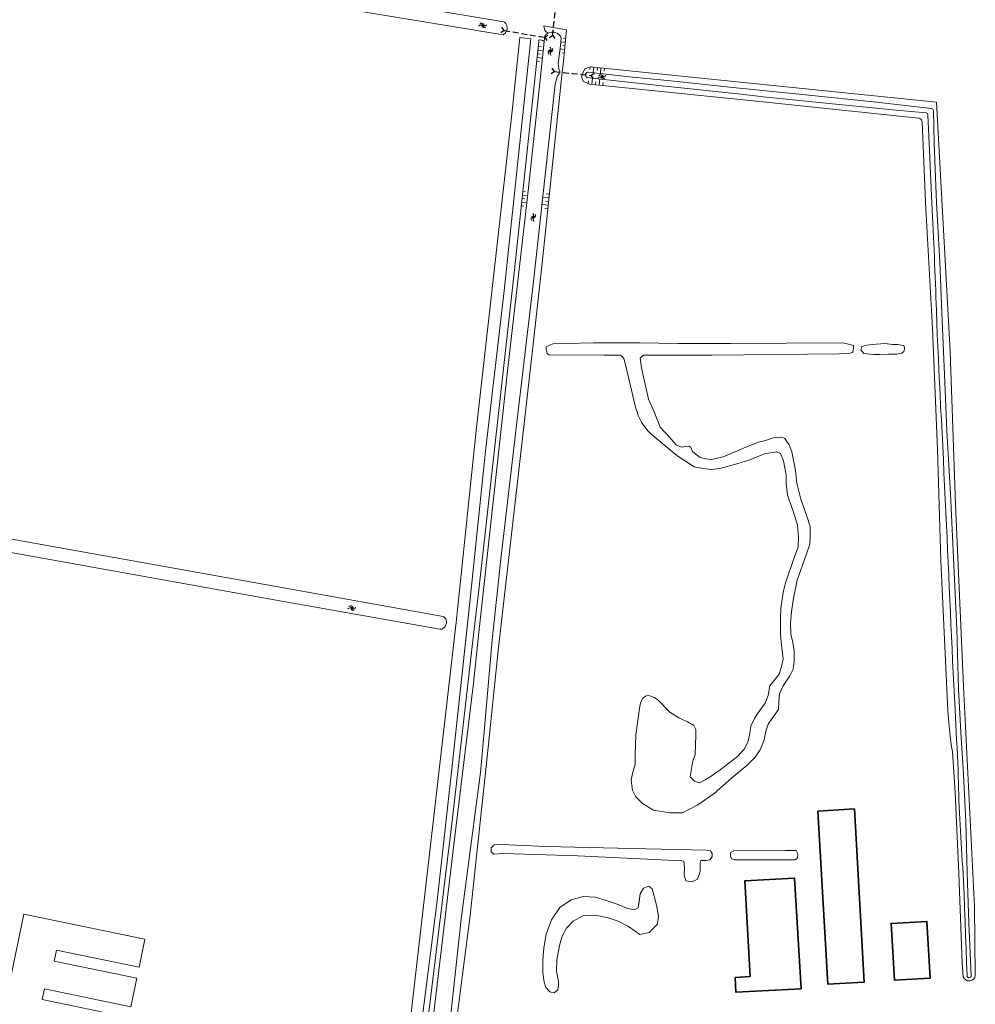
# Model space of a CAD drawing. Header units: metres. Extents: x 239845 to 242720, y 580286 to 584200.
# Tile 35 of 113: x 240930 to 241191, y 582588 to 582857. Entities that reach past the tile are written whole.
import ezdxf

# ---------------------------------------------------------------- set-up
doc = ezdxf.new("R2010")
doc.units = ezdxf.units.M
doc.linetypes.add('HIDDEN', pattern=[9.525, 6.35, -3.175])
for name, color, linetype, lineweight in [('B-WE-GR-GROENVOORZIENING-GV', 80, 'Continuous', 18), ('B-WE-OG-BEBOUWING-GV', 7, 'Continuous', 35), ('B-WE-OG-TERREIN_ERF-GV', 7, 'Continuous', 18), ('B-WE-OG-WATER_SLOOT-GV', 120, 'Continuous', 18), ('B-WE-VH-ONVERHARD-GV', 252, 'Continuous', 18), ('B-WE-VH-VERHARDING_OPEN-GV', 252, 'Continuous', 18), ('B-WE-WH-DUIKER-G', 251, 'HIDDEN', 25)]:
    doc.layers.add(name, color=color, linetype=linetype, lineweight=lineweight)
for name, color, linetype, lineweight, true_color in [('B-WE-OG-TOPOGRAFIE-S', 9, 'Continuous', 9, 0x808080), ('B-WE-OG-TOPOGRAFIE-S @ 0.2', 9, 'Continuous', 9, 0x808080), ('B-WE-OG-TOPOGRAFIE-S @ 0.5', 9, 'Continuous', 9, 0x808080), ('GBKN', 9, 'Continuous', 0, 0x808080), ('Meerstad  taludlijn-arcering', 9, 'Continuous', 0, 0x808080)]:
    doc.layers.add(name, color=color, linetype=linetype, lineweight=lineweight, true_color=true_color)

# ---------------------------------------------------------------- blocks, each defined once
blk = doc.blocks.new('SOG-TOPOGRAFIE_WATER-SO')
at = {"flags": 128}
for points in [[(-1.91, 0.46), (-1.82, 0.6, -0.538831), (0.18, 0.63, 0.605168), (1.86, 0.83, -4.035705)], [(-2.28, -0.81), (-2.19, -0.67, -0.538831), (-0.18, -0.63, 0.605168), (1.49, -0.44, -4.035705)]]:
    blk.add_lwpolyline(points, format="xyb", dxfattribs=at)
blk = doc.blocks.new('*U192')
at = {"layer": 'B-WE-OG-TOPOGRAFIE-S @ 0.2', "xscale": 0.2, "yscale": 0.2, "zscale": 0.2, "rotation": 346.6013559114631}
blk.add_blockref('SOG-TOPOGRAFIE_WATER-SO', (241056.58, 582855.33), dxfattribs=at)
at = {"layer": 'B-WE-OG-TOPOGRAFIE-S @ 0.5', "xscale": 0.5, "yscale": 0.5, "zscale": 0.5, "rotation": 346.6013559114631}
blk.add_blockref('SOG-TOPOGRAFIE_WATER-SO', (241056.58, 582855.33), dxfattribs=at)
blk = doc.blocks.new('*U193')
at = {"layer": 'B-WE-OG-TOPOGRAFIE-S @ 0.2', "xscale": 0.2, "yscale": 0.2, "zscale": 0.2, "rotation": 76.60135591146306}
blk.add_blockref('SOG-TOPOGRAFIE_WATER-SO', (241075.09, 582848.41), dxfattribs=at)
at = {"layer": 'B-WE-OG-TOPOGRAFIE-S @ 0.5', "xscale": 0.5, "yscale": 0.5, "zscale": 0.5, "rotation": 76.60135591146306}
blk.add_blockref('SOG-TOPOGRAFIE_WATER-SO', (241075.09, 582848.41), dxfattribs=at)
blk = doc.blocks.new('*U194')
at = {"layer": 'B-WE-OG-TOPOGRAFIE-S @ 0.2', "xscale": 0.2, "yscale": 0.2, "zscale": 0.2, "rotation": 76.60135591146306}
blk.add_blockref('SOG-TOPOGRAFIE_WATER-SO', (241070.39, 582802.92), dxfattribs=at)
at = {"layer": 'B-WE-OG-TOPOGRAFIE-S @ 0.5', "xscale": 0.5, "yscale": 0.5, "zscale": 0.5, "rotation": 76.60135591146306}
blk.add_blockref('SOG-TOPOGRAFIE_WATER-SO', (241070.39, 582802.92), dxfattribs=at)
blk = doc.blocks.new('*U195')
at = {"layer": 'B-WE-OG-TOPOGRAFIE-S @ 0.2', "xscale": 0.2, "yscale": 0.2, "zscale": 0.2, "rotation": 356.1682546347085}
blk.add_blockref('SOG-TOPOGRAFIE_WATER-SO', (241089.23, 582841.28), dxfattribs=at)
at = {"layer": 'B-WE-OG-TOPOGRAFIE-S @ 0.5', "xscale": 0.5, "yscale": 0.5, "zscale": 0.5, "rotation": 356.1682546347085}
blk.add_blockref('SOG-TOPOGRAFIE_WATER-SO', (241089.23, 582841.28), dxfattribs=at)
blk = doc.blocks.new('*U210')
at = {"layer": 'B-WE-OG-TOPOGRAFIE-S @ 0.2', "xscale": 0.2, "yscale": 0.2, "zscale": 0.2, "rotation": 346.6013559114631}
blk.add_blockref('SOG-TOPOGRAFIE_WATER-SO', (241020.79, 582695.87), dxfattribs=at)
at = {"layer": 'B-WE-OG-TOPOGRAFIE-S @ 0.5', "xscale": 0.5, "yscale": 0.5, "zscale": 0.5, "rotation": 346.6013559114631}
blk.add_blockref('SOG-TOPOGRAFIE_WATER-SO', (241020.79, 582695.87), dxfattribs=at)

msp = doc.modelspace()

# ---------------------------------------------------------------- linework, layer by layer
at = {"layer": 'B-WE-GR-GROENVOORZIENING-GV', "flags": 128}
for points in [[(241047.36, 582567.48), (241053.02, 582611.83), (241054.95, 582629.66), (241057.71, 582655.1), (241060.76, 582684.33), (241066.95, 582738.39), (241070.21, 582767.29), (241072.8, 582790.27), (241078.26, 582842.54), (241078.48, 582844.69), (241079.45, 582854.15), (241073.24, 582855.29, 0.255177), (241074.37, 582853.2, -0.441865), (241078.01, 582851.91), (241077.8, 582849.82), (241077.17, 582844.91), (241077.32, 582843.5), (241077.61, 582842.82), (241077.55, 582842.61), (241077.39, 582842.12), (241076.99, 582841.57), (241076.36, 582839.32), (241070.27, 582784.51), (241065.75, 582746), (241061.46, 582709.34), (241059.12, 582687.2), (241056.93, 582662.06), (241055.91, 582650.92), (241050.62, 582610.79), (241045.92, 582567.95)], [(241042.51, 582579.9), (241048.34, 582628.92), (241053.95, 582675.43), (241055.45, 582689.21), (241063.36, 582761.61), (241068.88, 582809.27), (241072.23, 582840.45), (241073.34, 582850.99, 0.226943), (241071.73, 582851.33, -0.201822), (241071.89, 582850.92), (241065.18, 582788.45), (241055.31, 582700.1), (241054.09, 582689.47), (241048.24, 582638.43), (241038.41, 582557.75)]]:
    msp.add_lwpolyline(points, format="xyb", dxfattribs=at)
for points in [[(241187.96, 582595.07, 0.78879), (241191.29, 582595.44), (241191.1, 582614.29), (241188.09, 582674.48), (241185.83, 582724.3), (241184.39, 582766.13), (241180.64, 582834.36), (241085.88, 582844.06), (241084.47, 582843.5), (241084.03, 582842.44), (241083.8, 582841.94), (241083.5, 582841.28), (241083.98, 582840.07), (241085.68, 582839.29), (241133.12, 582834.5), (241172.3, 582830.39), (241175.8, 582830.01, -0.330763), (241176.71, 582829.1), (241177.7, 582806.92), (241179.56, 582772.41), (241180.91, 582739.35), (241181.87, 582708.85), (241183.77, 582667.89), (241184.02, 582664.52), (241184.37, 582660.92), (241184.73, 582658.57), (241185.04, 582656.59), (241185.77, 582645.46), (241186.81, 582623.3), (241187.73, 582598.74)], [(241187.96, 582595.07, 0.78879), (241191.29, 582595.44), (241191.1, 582614.29), (241188.09, 582674.48), (241185.83, 582724.3), (241184.39, 582766.13), (241180.64, 582834.36), (241085.88, 582844.06), (241084.47, 582843.5), (241084.03, 582842.44), (241083.8, 582841.94), (241083.5, 582841.28), (241083.98, 582840.07), (241085.68, 582839.29), (241133.12, 582834.5), (241172.3, 582830.39), (241175.8, 582830.01, -0.330763), (241176.71, 582829.1), (241177.7, 582806.92), (241179.56, 582772.41), (241180.91, 582739.35), (241181.87, 582708.85), (241183.77, 582667.89), (241184.02, 582664.52), (241184.37, 582660.92), (241184.73, 582658.57), (241185.04, 582656.59), (241185.77, 582645.46), (241186.81, 582623.3), (241187.73, 582598.74)], [(241190.17, 582595.33, -0.969782), (241189.04, 582595.29), (241188.92, 582599.01), (241188.79, 582602.72), (241188.65, 582606.44), (241188.51, 582610.16), (241188.36, 582613.87), (241188.2, 582617.59), (241188.03, 582621.3), (241187.86, 582625.02), (241187.74, 582626.67), (241187.62, 582628.33), (241187.5, 582629.98), (241187.39, 582631.64), (241187.29, 582633.3), (241187.2, 582634.95), (241187.11, 582636.61), (241187.02, 582638.27), (241186.95, 582639.93), (241186.88, 582641.58), (241186.81, 582643.24), (241186.75, 582644.9), (241186.7, 582646.56), (241186.66, 582648.22), (241186.62, 582649.88), (241186.58, 582651.54), (241186.49, 582653.62), (241186.39, 582655.7), (241186.29, 582657.79), (241186.19, 582659.87), (241186.08, 582661.95), (241185.97, 582664.03), (241185.85, 582666.12), (241185.74, 582668.2), (241185.57, 582671.52), (241185.4, 582674.84), (241185.24, 582678.17), (241185.08, 582681.49), (241184.93, 582684.81), (241184.78, 582688.14), (241184.63, 582691.46), (241184.49, 582694.79), (241184.34, 582698.19), (241184.18, 582701.6), (241184.03, 582705.01), (241183.87, 582708.42), (241183.71, 582711.83), (241183.55, 582715.24), (241183.39, 582718.65), (241183.22, 582722.06), (241183.06, 582725.69), (241182.89, 582729.32), (241182.72, 582732.95), (241182.55, 582736.59), (241182.37, 582740.22), (241182.19, 582743.85), (241182, 582747.48), (241181.81, 582751.11), (241181.64, 582754.39), (241181.49, 582757.66), (241181.33, 582760.94), (241181.18, 582764.21), (241181.04, 582767.49), (241180.9, 582770.76), (241180.77, 582774.04), (241180.64, 582777.31), (241180.57, 582779.15), (241180.51, 582780.99), (241180.45, 582782.83), (241180.38, 582784.67), (241180.31, 582786.51), (241180.24, 582788.35), (241180.17, 582790.19), (241180.09, 582792.03), (241180.02, 582793.87), (241179.94, 582795.71), (241179.86, 582797.55), (241179.77, 582799.39), (241179.69, 582801.23), (241179.6, 582803.07), (241179.51, 582804.91), (241179.42, 582806.75), (241178.87, 582819.17), (241178.31, 582830.89, 0.302391), (241177.86, 582831.47), (241169.64, 582832.16), (241150.41, 582834.08), (241134.17, 582835.77), (241127.09, 582836.54), (241108.15, 582838.54), (241088.83, 582840.7), (241085.08, 582841.14, -0.900743), (241085.47, 582842.54), (241096.63, 582841.3), (241108.02, 582840.23), (241124.98, 582838.39), (241144.83, 582836.34), (241164.26, 582834.38), (241179.27, 582832.65, -0.308076), (241179.83, 582832.09), (241180.06, 582823.13), (241180.7, 582806.91), (241181.62, 582790.54), (241182.22, 582774.56), (241182.89, 582759.8), (241183.49, 582744.47), (241184.48, 582727.2), (241185.29, 582709.64), (241186.26, 582690.17), (241186.73, 582673.75), (241187.43, 582660.35), (241187.94, 582652.14), (241188.67, 582637.62), (241189.03, 582623.49), (241189.52, 582609.67)], [(241190.17, 582595.33, -0.969782), (241189.04, 582595.29), (241188.92, 582599.01), (241188.79, 582602.72), (241188.65, 582606.44), (241188.51, 582610.16), (241188.36, 582613.87), (241188.2, 582617.59), (241188.03, 582621.3), (241187.86, 582625.02), (241187.74, 582626.67), (241187.62, 582628.33), (241187.5, 582629.98), (241187.39, 582631.64), (241187.29, 582633.3), (241187.2, 582634.95), (241187.11, 582636.61), (241187.02, 582638.27), (241186.95, 582639.93), (241186.88, 582641.58), (241186.81, 582643.24), (241186.75, 582644.9), (241186.7, 582646.56), (241186.66, 582648.22), (241186.62, 582649.88), (241186.58, 582651.54), (241186.49, 582653.62), (241186.39, 582655.7), (241186.29, 582657.79), (241186.19, 582659.87), (241186.08, 582661.95), (241185.97, 582664.03), (241185.85, 582666.12), (241185.74, 582668.2), (241185.57, 582671.52), (241185.4, 582674.84), (241185.24, 582678.17), (241185.08, 582681.49), (241184.93, 582684.81), (241184.78, 582688.14), (241184.63, 582691.46), (241184.49, 582694.79), (241184.34, 582698.19), (241184.18, 582701.6), (241184.03, 582705.01), (241183.87, 582708.42), (241183.71, 582711.83), (241183.55, 582715.24), (241183.39, 582718.65), (241183.22, 582722.06), (241183.06, 582725.69), (241182.89, 582729.32), (241182.72, 582732.95), (241182.55, 582736.59), (241182.37, 582740.22), (241182.19, 582743.85), (241182, 582747.48), (241181.81, 582751.11), (241181.64, 582754.39), (241181.49, 582757.66), (241181.33, 582760.94), (241181.18, 582764.21), (241181.04, 582767.49), (241180.9, 582770.76), (241180.77, 582774.04), (241180.64, 582777.31), (241180.57, 582779.15), (241180.51, 582780.99), (241180.45, 582782.83), (241180.38, 582784.67), (241180.31, 582786.51), (241180.24, 582788.35), (241180.17, 582790.19), (241180.09, 582792.03), (241180.02, 582793.87), (241179.94, 582795.71), (241179.86, 582797.55), (241179.77, 582799.39), (241179.69, 582801.23), (241179.6, 582803.07), (241179.51, 582804.91), (241179.42, 582806.75), (241178.87, 582819.17), (241178.31, 582830.89, 0.302391), (241177.86, 582831.47), (241169.64, 582832.16), (241150.41, 582834.08), (241134.17, 582835.77), (241127.09, 582836.54), (241108.15, 582838.54), (241088.83, 582840.7), (241085.08, 582841.14, -0.900743), (241085.47, 582842.54), (241096.63, 582841.3), (241108.02, 582840.23), (241124.98, 582838.39), (241144.83, 582836.34), (241164.26, 582834.38), (241179.27, 582832.65, -0.308076), (241179.83, 582832.09), (241180.06, 582823.13), (241180.7, 582806.91), (241181.62, 582790.54), (241182.22, 582774.56), (241182.89, 582759.8), (241183.49, 582744.47), (241184.48, 582727.2), (241185.29, 582709.64), (241186.26, 582690.17), (241186.73, 582673.75), (241187.43, 582660.35), (241187.94, 582652.14), (241188.67, 582637.62), (241189.03, 582623.49), (241189.52, 582609.67)]]:
    msp.add_lwpolyline(points, format="xyb", close=True, dxfattribs=at)
at = {"layer": 'B-WE-OG-BEBOUWING-GV', "flags": 128}
for points in [[(241150.93, 582593.03), (241160.92, 582593.59), (241158.22, 582640.98), (241148.24, 582640.38), (241150.93, 582593.03), (241150.93, 582593.03)], [(241125.55, 582594.88), (241125.77, 582590.83), (241143.62, 582591.79), (241141.84, 582622.06), (241128.26, 582621.33), (241129.67, 582595.1), (241125.55, 582594.88), (241125.55, 582594.88)], [(241169.14, 582594.15), (241178.92, 582594.68), (241178.04, 582610.21), (241168.25, 582609.65), (241169.14, 582594.15), (241169.14, 582594.15)]]:
    msp.add_lwpolyline(points, close=True, dxfattribs=at)
at = {"layer": 'B-WE-OG-TERREIN_ERF-GV', "flags": 128}
msp.add_lwpolyline([(241095.16, 582764.04, 0.175945), (241094.08, 582765.17), (241089.63, 582765.18), (241074.63, 582765.22), (241074.17, 582765.61), (241073.87, 582766.76), (241073.87, 582767.17), (241073.87, 582767.45), (241074.79, 582767.91), (241075.79, 582768.22), (241086.78, 582768.48), (241099.38, 582768.49), (241109.96, 582768.31), (241124.35, 582768.37), (241154.93, 582768.47), (241156.23, 582768.22), (241157.92, 582767.78), (241157.92, 582766.85), (241157.9, 582766.73), (241157.77, 582765.85), (241156.46, 582765.55), (241154.08, 582765.47), (241119.31, 582765.09), (241100.51, 582765.15), (241099.55, 582764.3), (241099.99, 582761.69), (241101.9, 582753.12), (241103.39, 582749.65), (241105.1, 582745.47), (241107.64, 582742.7), (241109.48, 582740.59), (241110.88, 582739.97), (241111.5, 582740.06), (241112.99, 582740.19), (241113.43, 582739.84), (241113.91, 582738.78), (241114.87, 582737.99), (241115.97, 582737.15), (241117.42, 582736.76), (241119.17, 582736.62), (241122.6, 582737.45), (241124.4, 582738.19), (241126.47, 582739.07), (241128, 582739.77), (241131.95, 582741.34), (241133.88, 582741.79), (241135.99, 582742.54), (241138.38, 582742.68), (241139.13, 582742.35), (241139.9, 582741.27), (241140.38, 582740.57), (241141.13, 582738.71), (241142.07, 582733.54), (241142.49, 582730.12), (241143.59, 582725.7), (241145.19, 582721.08), (241146.11, 582718.29), (241146.11, 582715.86), (241145.98, 582713.4), (241144.97, 582710.51), (241142.58, 582703.61), (241141.54, 582698.62), (241140.96, 582694.88), (241140.73, 582691.77), (241140.85, 582688.78), (241141.37, 582686.49), (241141.71, 582684.16), (241141.74, 582681.45), (241141.46, 582679.24), (241141.28, 582678.81), (241140.58, 582677.43), (241138.74, 582674.67), (241137.73, 582672.49), (241137.55, 582670.38), (241137.42, 582668.22), (241135.64, 582665.62), (241134.63, 582664.21), (241134, 582662.28), (241133.55, 582659.85), (241132.44, 582657.16), (241131.08, 582655.11), (241128.74, 582652.88), (241124.67, 582649.52), (241119.87, 582645.21), (241115.38, 582642.08), (241111.18, 582639.9), (241107.7, 582639.88), (241103.23, 582640.59), (241100.25, 582642.43), (241098.4, 582644.24), (241097.52, 582646.07), (241097.12, 582648.86), (241097.5, 582650.67), (241098.24, 582653.23), (241098.21, 582655.56), (241098.4, 582661.24), (241098.86, 582664.55), (241099.14, 582666.48), (241099.42, 582668.51), (241099.69, 582669.92), (241100.2, 582671.22), (241101.08, 582671.8), (241101.3, 582671.9), (241101.86, 582672.03), (241102.53, 582671.82), (241103.48, 582671.44), (241104.46, 582670.82), (241107.72, 582667.45), (241110.12, 582665.94), (241112.53, 582664.83), (241114.23, 582663.77), (241114.79, 582662.71), (241114.86, 582661.18), (241114.62, 582655.79), (241113.97, 582654.13), (241113.28, 582649.76), (241114.48, 582648.58), (241115.79, 582648.1), (241117.37, 582648.98), (241119.25, 582650.16), (241121.46, 582651.63), (241126.24, 582655.34), (241128.15, 582657.4), (241129.08, 582659.3), (241129.48, 582661.03), (241129.91, 582663.59), (241130.85, 582665.68), (241131.63, 582666.88), (241133.76, 582669.91), (241134.12, 582670.94), (241134.57, 582671.99), (241135.1, 582674.7), (241137.59, 582677.86), (241138.25, 582679.95), (241138.68, 582681.93), (241138.28, 582685.92), (241137.98, 582688.53), (241137.97, 582693.03), (241138.12, 582695.89), (241138.73, 582700.18), (241139.31, 582702.81), (241141.91, 582710.19), (241142.82, 582712.57), (241142.9, 582715.36), (241142.6, 582718.65), (241141.45, 582722.44), (241140.4, 582725.56), (241139.93, 582726.94), (241139.53, 582730.03), (241139.51, 582732.39), (241138.84, 582736.23), (241137.94, 582738.19), (241137.02, 582738.69), (241133.6, 582738.15), (241129.61, 582736.5), (241126.07, 582735.42), (241121.38, 582734.12), (241119.12, 582733.85), (241116.86, 582734.13), (241114.4, 582734.54), (241109.59, 582737.66), (241102.46, 582743.64, -0.133068), (241098.42, 582750.56)], format="xyb", close=True, dxfattribs=at)
for points in [[(241160.79, 582765.6), (241160.01, 582766.55), (241160.06, 582766.74), (241160.24, 582767.5), (241161.58, 582767.87), (241163.2, 582768.06), (241166.54, 582768.31), (241168.64, 582768.09), (241170.05, 582768.07), (241171.05, 582767.86), (241171.7, 582767.77), (241171.93, 582767.27), (241171.91, 582766.79), (241171.69, 582766.17), (241171.23, 582765.7), (241169.85, 582765.43), (241167.43, 582765.39), (241165.15, 582765.35), (241163.44, 582765.31), (241160.79, 582765.6), (241160.79, 582765.6)], [(241150.93, 582593.03), (241148.24, 582640.38), (241158.22, 582640.98), (241160.92, 582593.59), (241150.93, 582593.03), (241150.93, 582593.03)], [(241059.63, 582631.17), (241061.57, 582631.22), (241073.95, 582630.69), (241101.25, 582630.01), (241117.76, 582629.67), (241118.84, 582629.53), (241119.31, 582628.82), (241119.28, 582627.84), (241118.62, 582627.08), (241117.66, 582626.88), (241116.22, 582626.9), (241115.96, 582626.14), (241115.97, 582623.85), (241115.3, 582621.73), (241113.73, 582621.06), (241112.09, 582621.32), (241111.64, 582622.81), (241111.73, 582624.95), (241111.51, 582626.66), (241110.97, 582626.81), (241082.51, 582628.15), (241062.13, 582628.75), (241059.56, 582628.56), (241058.83, 582629.2), (241058.84, 582629.57), (241058.85, 582630.29), (241059.63, 582631.17), (241059.63, 582631.17)], [(241076.79, 582599.68), (241076.73, 582596.45), (241077.27, 582593.71), (241077.26, 582592.65), (241077.05, 582591.44), (241076.06, 582590.66), (241074.9, 582590.92), (241073.81, 582592.08), (241073.33, 582593.53), (241072.94, 582596.12), (241072.94, 582599.62), (241073.19, 582603.01), (241073.9, 582606.75), (241075.34, 582610.59), (241077.6, 582613.99), (241080.67, 582616.1), (241084.02, 582617.01), (241087.26, 582616.83), (241090.31, 582615.93), (241093.28, 582614.91), (241095.96, 582613.83), (241097.9, 582613.33), (241099, 582613.9), (241099.59, 582617.78), (241100.45, 582619.27), (241102, 582619.84), (241102.91, 582619.1), (241103.44, 582617.12), (241104.08, 582614.64), (241104.58, 582611.66), (241104.37, 582609.43), (241102.02, 582607.19), (241099.46, 582606.61), (241096.4, 582608.82), (241093.54, 582610.27), (241090.79, 582611.2), (241087.28, 582611.87), (241083.9, 582611.68), (241081.29, 582610.27), (241079.45, 582608.36), (241078.23, 582606.18), (241077.49, 582603.63), (241076.79, 582599.68), (241076.79, 582599.68)], [(241125.55, 582594.88), (241129.67, 582595.1), (241128.26, 582621.33), (241141.84, 582622.06), (241143.62, 582591.79), (241125.77, 582590.83), (241125.55, 582594.88), (241125.55, 582594.88)], [(241169.14, 582594.15), (241168.25, 582609.65), (241178.04, 582610.21), (241178.92, 582594.68), (241169.14, 582594.15), (241169.14, 582594.15)]]:
    msp.add_lwpolyline(points, close=True, dxfattribs=at)
at = {"layer": 'B-WE-OG-WATER_SLOOT-GV', "flags": 128}
msp.add_lwpolyline([(241045.92, 582567.95), (241050.62, 582610.79), (241055.91, 582650.92), (241056.93, 582662.06), (241059.12, 582687.2), (241061.46, 582709.34), (241065.75, 582746), (241070.27, 582784.51), (241076.36, 582839.32), (241076.99, 582841.57), (241077.39, 582842.12), (241077.55, 582842.61), (241077.61, 582842.82), (241077.32, 582843.5), (241077.17, 582844.91), (241077.8, 582849.82), (241078.01, 582851.91, 0.441865), (241074.37, 582853.2, 0.112842), (241073.49, 582852.44), (241073.34, 582850.99), (241072.23, 582840.45), (241068.88, 582809.27), (241063.36, 582761.61), (241055.45, 582689.21), (241053.95, 582675.43), (241048.34, 582628.92), (241042.51, 582579.9)], format="xyb", dxfattribs=at)
msp.add_lwpolyline([(241179.83, 582832.09, 0.308076), (241179.27, 582832.65), (241164.26, 582834.38), (241144.83, 582836.34), (241124.98, 582838.39), (241108.02, 582840.23), (241096.63, 582841.3), (241085.47, 582842.54, 0.900743), (241085.08, 582841.14), (241088.83, 582840.7), (241108.15, 582838.54), (241127.09, 582836.54), (241134.17, 582835.77), (241150.41, 582834.08), (241169.64, 582832.16), (241177.86, 582831.47, -0.302391), (241178.31, 582830.89), (241178.87, 582819.17), (241179.42, 582806.75), (241179.51, 582804.91), (241179.6, 582803.07), (241179.69, 582801.23), (241179.77, 582799.39), (241179.86, 582797.55), (241179.94, 582795.71), (241180.02, 582793.87), (241180.09, 582792.03), (241180.17, 582790.19), (241180.24, 582788.35), (241180.31, 582786.51), (241180.38, 582784.67), (241180.45, 582782.83), (241180.51, 582780.99), (241180.57, 582779.15), (241180.64, 582777.31), (241180.77, 582774.04), (241180.9, 582770.76), (241181.04, 582767.49), (241181.18, 582764.21), (241181.33, 582760.94), (241181.49, 582757.66), (241181.64, 582754.39), (241181.81, 582751.11), (241182, 582747.48), (241182.19, 582743.85), (241182.37, 582740.22), (241182.55, 582736.59), (241182.72, 582732.95), (241182.89, 582729.32), (241183.06, 582725.69), (241183.22, 582722.06), (241183.39, 582718.65), (241183.55, 582715.24), (241183.71, 582711.83), (241183.87, 582708.42), (241184.03, 582705.01), (241184.18, 582701.6), (241184.34, 582698.19), (241184.49, 582694.79), (241184.63, 582691.46), (241184.78, 582688.14), (241184.93, 582684.81), (241185.08, 582681.49), (241185.24, 582678.17), (241185.4, 582674.84), (241185.57, 582671.52), (241185.74, 582668.2), (241185.85, 582666.12), (241185.97, 582664.03), (241186.08, 582661.95), (241186.19, 582659.87), (241186.29, 582657.79), (241186.39, 582655.7), (241186.49, 582653.62), (241186.58, 582651.54), (241186.62, 582649.88), (241186.66, 582648.22), (241186.7, 582646.56), (241186.75, 582644.9), (241186.81, 582643.24), (241186.88, 582641.58), (241186.95, 582639.93), (241187.02, 582638.27), (241187.11, 582636.61), (241187.2, 582634.95), (241187.29, 582633.3), (241187.39, 582631.64), (241187.5, 582629.98), (241187.62, 582628.33), (241187.74, 582626.67), (241187.86, 582625.02), (241188.03, 582621.3), (241188.2, 582617.59), (241188.36, 582613.87), (241188.51, 582610.16), (241188.65, 582606.44), (241188.79, 582602.72), (241188.92, 582599.01), (241189.04, 582595.29, 0.969782), (241190.17, 582595.33), (241189.52, 582609.67), (241189.03, 582623.49), (241188.67, 582637.62), (241187.94, 582652.14), (241187.43, 582660.35), (241186.73, 582673.75), (241186.26, 582690.17), (241185.29, 582709.64), (241184.48, 582727.2), (241183.49, 582744.47), (241182.89, 582759.8), (241182.22, 582774.56), (241181.62, 582790.54), (241180.7, 582806.91), (241180.06, 582823.13)], format="xyb", close=True, dxfattribs=at)
msp.add_lwpolyline([(241076.79, 582599.68), (241077.49, 582603.63), (241078.23, 582606.18), (241079.45, 582608.36), (241081.29, 582610.27), (241083.9, 582611.68), (241087.28, 582611.87), (241090.79, 582611.2), (241093.54, 582610.27), (241096.4, 582608.82), (241099.46, 582606.61), (241102.02, 582607.19), (241104.37, 582609.43), (241104.58, 582611.66), (241104.08, 582614.64), (241103.44, 582617.12), (241102.91, 582619.1), (241102, 582619.84), (241100.45, 582619.27), (241099.59, 582617.78), (241099, 582613.9), (241097.9, 582613.33), (241095.96, 582613.83), (241093.28, 582614.91), (241090.31, 582615.93), (241087.26, 582616.83), (241084.02, 582617.01), (241080.67, 582616.1), (241077.6, 582613.99), (241075.34, 582610.59), (241073.9, 582606.75), (241073.19, 582603.01), (241072.94, 582599.62), (241072.94, 582596.12), (241073.33, 582593.53), (241073.81, 582592.08), (241074.9, 582590.92), (241076.06, 582590.66), (241077.05, 582591.44), (241077.26, 582592.65), (241077.27, 582593.71), (241076.73, 582596.45), (241076.79, 582599.68), (241076.79, 582599.68)], close=True, dxfattribs=at)
at = {"layer": 'B-WE-VH-ONVERHARD-GV', "flags": 128}
msp.add_lwpolyline([(241039.94, 582583.63), (241044.01, 582615.79), (241048.27, 582653.55), (241052.12, 582689.85), (241053.13, 582699.3), (241057.28, 582738.86), (241062.41, 582782.71), (241069.67, 582851.69), (241066.67, 582852.04), (241064.49, 582831.04), (241054.74, 582744.55), (241049.19, 582691.97), (241049.03, 582690.46), (241032.54, 582547.15)], dxfattribs=at)
msp.add_lwpolyline([(241039.94, 582583.63), (241044.01, 582615.79), (241048.27, 582653.55), (241052.12, 582689.85), (241053.13, 582699.3), (241057.28, 582738.86), (241062.41, 582782.71), (241069.67, 582851.69), (241066.67, 582852.04), (241064.49, 582831.04), (241054.74, 582744.55), (241049.19, 582691.97), (241049.03, 582690.46), (241032.54, 582547.15)], dxfattribs=at)
at = {"layer": 'B-WE-VH-VERHARDING_OPEN-GV', "flags": 128}
msp.add_lwpolyline([(240929.39, 582565.11), (240930.57, 582567.27), (240932.83, 582581.43), (240957.98, 582576.19), (240959.6, 582583.94), (240935.98, 582588.86), (240936.58, 582591.72), (240960.2, 582586.8), (240961.83, 582594.62), (240939.27, 582599.33), (240939.9, 582602.34), (240962.46, 582597.63), (240964.06, 582605.31), (240930.97, 582612.22), (240924.89, 582583.09)], dxfattribs=at)
at = {"layer": 'B-WE-WH-DUIKER-G', "ltscale": 0.25, "flags": 128}
for points in [[(241075.65, 582852.62), (241079.25, 582886.04)], [(241062.37, 582853.96), (241066.8, 582853.22), (241069.78, 582852.73), (241072.04, 582852.35), (241073.46, 582852.11)], [(241076.14, 582842.77), (241077.55, 582842.61), (241078.26, 582842.54), (241080.95, 582842.25), (241083.8, 582841.94), (241086.08, 582841.7)]]:
    msp.add_lwpolyline(points, dxfattribs=at)
at = {"layer": 'B-WE-WH-DUIKER-G', "ltscale": 0.25}
for points in [[(241062.37, 582853.96), (241061.49, 582853.35)], [(241062.37, 582853.96), (241061.76, 582854.85)], [(241073.46, 582852.11), (241074.35, 582852.72)], [(241073.46, 582852.11), (241074.08, 582851.22)], [(241075.65, 582852.62), (241074.76, 582852.01)], [(241075.65, 582852.62), (241076.26, 582851.74)], [(241076.14, 582842.77), (241075.52, 582843.65)], [(241076.14, 582842.77), (241075.25, 582842.15)], [(241086.08, 582841.7), (241086.97, 582842.32)], [(241086.08, 582841.7), (241086.7, 582840.82)]]:
    msp.add_lwpolyline(points, dxfattribs=at)
at = {"layer": 'GBKN', "flags": 128}
for points in [[(241000, 582866.79), (241062.31, 582856.35)], [(241062.05, 582852.82), (241000, 582863.11)], [(241062.31, 582856.35), (241062.48, 582856.22)], [(241062.48, 582856.22), (241062.64, 582856.08)], [(241062.64, 582856.08), (241062.78, 582855.92)], [(241062.78, 582855.92), (241062.9, 582855.74)], [(241062.9, 582855.74), (241063, 582855.55)], [(241063.05, 582853.89), (241062.96, 582853.69)], [(241063, 582855.55), (241063.08, 582855.35)], [(241063.12, 582854.09), (241063.05, 582853.89)], [(241063.08, 582855.35), (241063.14, 582855.15)], [(241063.17, 582854.3), (241063.12, 582854.09)], [(241063.14, 582855.15), (241063.18, 582854.94)], [(241063.2, 582854.51), (241063.17, 582854.3)], [(241063.18, 582854.94), (241063.2, 582854.72)], [(241063.2, 582854.72), (241063.2, 582854.51)], [(241062.41, 582853.04), (241062.05, 582852.82)], [(241062.57, 582853.18), (241062.41, 582853.04)], [(241062.72, 582853.34), (241062.57, 582853.18)], [(241062.85, 582853.51), (241062.72, 582853.34)], [(241062.96, 582853.69), (241062.85, 582853.51)], [(241054.74, 582744.55), (241064.49, 582831.04)], [(241062.41, 582782.71), (241057.28, 582738.86)], [(241057.28, 582738.86), (241053.13, 582699.3)], [(240889.36, 582721.67), (241000, 582701.85)], [(240889.36, 582721.67), (241000, 582701.85)], [(241000, 582698.14), (240887.71, 582718.25)], [(241000, 582698.14), (240887.71, 582718.25)], [(241183.77, 582667.89), (241181.87, 582708.85)], [(241000, 582701.85), (241045.7, 582693.66)], [(241000, 582701.85), (241045.7, 582693.66)], [(241044.75, 582690.12), (241000, 582698.14)], [(241044.75, 582690.12), (241000, 582698.14)], [(241053.13, 582699.3), (241048.27, 582653.55)], [(241045.7, 582693.66), (241045.9, 582693.52)], [(241045.7, 582693.66), (241045.9, 582693.52)], [(241045.9, 582693.52), (241046.08, 582693.35)], [(241045.9, 582693.52), (241046.08, 582693.35)], [(241046.08, 582693.35), (241046.23, 582693.16)], [(241046.08, 582693.35), (241046.23, 582693.16)], [(241046.23, 582693.16), (241046.36, 582692.96)], [(241046.23, 582693.16), (241046.36, 582692.96)], [(241046.36, 582692.96), (241046.46, 582692.73)], [(241046.36, 582692.96), (241046.46, 582692.73)], [(241046.46, 582692.73), (241046.54, 582692.5)], [(241046.46, 582692.73), (241046.54, 582692.5)], [(241046.54, 582692.5), (241046.58, 582692.26)], [(241046.54, 582692.5), (241046.58, 582692.26)], [(241046.58, 582692.26), (241046.6, 582692.02)], [(241046.58, 582692.26), (241046.6, 582692.02)], [(241045.23, 582690.2), (241044.75, 582690.12)], [(241045.23, 582690.2), (241044.75, 582690.12)], [(241045.46, 582690.29), (241045.23, 582690.2)], [(241045.46, 582690.29), (241045.23, 582690.2)], [(241045.67, 582690.4), (241045.46, 582690.29)], [(241045.67, 582690.4), (241045.46, 582690.29)], [(241045.87, 582690.54), (241045.67, 582690.4)], [(241045.87, 582690.54), (241045.67, 582690.4)], [(241046.05, 582690.7), (241045.87, 582690.54)], [(241046.05, 582690.7), (241045.87, 582690.54)], [(241046.21, 582690.89), (241046.05, 582690.7)], [(241046.21, 582690.89), (241046.05, 582690.7)], [(241046.35, 582691.09), (241046.21, 582690.89)], [(241046.35, 582691.09), (241046.21, 582690.89)], [(241046.45, 582691.31), (241046.35, 582691.09)], [(241046.45, 582691.31), (241046.35, 582691.09)], [(241046.53, 582691.54), (241046.45, 582691.31)], [(241046.53, 582691.54), (241046.45, 582691.31)], [(241046.58, 582691.78), (241046.53, 582691.54)], [(241046.58, 582691.78), (241046.53, 582691.54)], [(241046.6, 582692.02), (241046.58, 582691.78)], [(241046.6, 582692.02), (241046.58, 582691.78)], [(241184.37, 582660.92), (241184.02, 582664.52)], [(241184.73, 582658.57), (241184.37, 582660.92)], [(241185.04, 582656.59), (241184.73, 582658.57)], [(241185.77, 582645.46), (241185.04, 582656.59)], [(241048.27, 582653.55), (241044.01, 582615.79)], [(241186.81, 582623.3), (241185.77, 582645.46)], [(241158.22, 582640.98), (241148.24, 582640.38)], [(241148.24, 582640.38), (241150.93, 582593.03)], [(241160.92, 582593.59), (241158.22, 582640.98)], [(241058.83, 582629.2), (241058.85, 582630.29)], [(241058.85, 582630.29), (241059.63, 582631.17)], [(241059.63, 582631.17), (241061.57, 582631.22)], [(241061.57, 582631.22), (241073.95, 582630.69)], [(241073.95, 582630.69), (241101.25, 582630.01)], [(241059.56, 582628.56), (241058.83, 582629.2)], [(241062.13, 582628.75), (241059.56, 582628.56)], [(241082.51, 582628.15), (241062.13, 582628.75)], [(241110.97, 582626.81), (241082.51, 582628.15)], [(241101.25, 582630.01), (241117.76, 582629.67)], [(241117.76, 582629.67), (241118.84, 582629.53)], [(241119.28, 582627.84), (241118.62, 582627.08)], [(241118.84, 582629.53), (241119.31, 582628.82)], [(241119.31, 582628.82), (241119.28, 582627.84)], [(241124.31, 582627.98), (241124.34, 582629.08)], [(241124.7, 582627.3), (241124.31, 582627.98)], [(241124.34, 582629.08), (241125.18, 582629.55)], [(241125.18, 582629.55), (241139.26, 582629.58)], [(241139.26, 582629.58), (241142.27, 582629.56)], [(241142.61, 582627.55), (241141.98, 582627.01)], [(241142.27, 582629.56), (241142.71, 582628.73)], [(241142.71, 582628.73), (241142.61, 582627.55)], [(241111.51, 582626.66), (241110.97, 582626.81)], [(241111.73, 582624.95), (241111.51, 582626.66)], [(241111.64, 582622.81), (241111.73, 582624.95)], [(241116.22, 582626.9), (241115.96, 582626.14)], [(241115.96, 582626.14), (241115.97, 582623.85)], [(241117.66, 582626.88), (241116.22, 582626.9)], [(241118.62, 582627.08), (241117.66, 582626.88)], [(241125.4, 582627.07), (241124.7, 582627.3)], [(241141.98, 582627.01), (241125.4, 582627.07)], [(241112.09, 582621.32), (241111.64, 582622.81)], [(241115.97, 582623.85), (241115.3, 582621.73)], [(241187.73, 582598.74), (241186.81, 582623.3)], [(241100.45, 582619.27), (241102, 582619.84)], [(241102, 582619.84), (241102.91, 582619.1)], [(241113.73, 582621.06), (241112.09, 582621.32)], [(241115.3, 582621.73), (241113.73, 582621.06)], [(241080.67, 582616.1), (241084.02, 582617.01)], [(241084.02, 582617.01), (241087.26, 582616.83)], [(241087.26, 582616.83), (241090.31, 582615.93)], [(241099.27, 582615.68), (241099.59, 582617.78)], [(241099.59, 582617.78), (241100.45, 582619.27)], [(241102.91, 582619.1), (241103.44, 582617.12)], [(241103.44, 582617.12), (241104.08, 582614.64)], [(241044.01, 582615.79), (241039.94, 582583.63)], [(241077.6, 582613.99), (241080.67, 582616.1)], [(241090.31, 582615.93), (241093.28, 582614.91)], [(241093.28, 582614.91), (241095.96, 582613.83)], [(241099, 582613.9), (241099.27, 582615.68)], [(241104.08, 582614.64), (241104.58, 582611.66)], [(241075.34, 582610.59), (241077.6, 582613.99)], [(241083.9, 582611.68), (241081.29, 582610.27)], [(241087.28, 582611.87), (241083.9, 582611.68)], [(241090.79, 582611.2), (241087.28, 582611.87)], [(241095.96, 582613.83), (241097.9, 582613.33)], [(241097.9, 582613.33), (241099, 582613.9)], [(241104.58, 582611.66), (241104.37, 582609.43)], [(241073.9, 582606.75), (241075.34, 582610.59)], [(241081.29, 582610.27), (241079.45, 582608.36)], [(241093.54, 582610.27), (241090.79, 582611.2)], [(241096.4, 582608.82), (241093.54, 582610.27)], [(241099.46, 582606.61), (241096.4, 582608.82)], [(241104.37, 582609.43), (241102.02, 582607.19)], [(241178.04, 582610.21), (241168.25, 582609.65)], [(241168.25, 582609.65), (241169.14, 582594.15)], [(241178.92, 582594.68), (241178.04, 582610.21)], [(241073.19, 582603.01), (241073.9, 582606.75)], [(241078.23, 582606.18), (241077.49, 582603.63)], [(241079.45, 582608.36), (241078.23, 582606.18)], [(241102.02, 582607.19), (241099.46, 582606.61)], [(241077.49, 582603.63), (241076.79, 582599.68)], [(241072.94, 582599.62), (241073.19, 582603.01)], [(241072.94, 582596.12), (241072.94, 582599.62)], [(241076.79, 582599.68), (241076.73, 582596.45)], [(241073.33, 582593.53), (241072.94, 582596.12)], [(241076.73, 582596.45), (241077.27, 582593.71)], [(241073.81, 582592.08), (241073.33, 582593.53)], [(241077.26, 582592.65), (241077.05, 582591.44)], [(241077.27, 582593.71), (241077.26, 582592.65)], [(241150.93, 582593.03), (241160.92, 582593.59)], [(241169.14, 582594.15), (241178.92, 582594.68)], [(241074.9, 582590.92), (241073.81, 582592.08)], [(241076.06, 582590.66), (241074.9, 582590.92)], [(241077.05, 582591.44), (241076.06, 582590.66)]]:
    msp.add_lwpolyline(points, dxfattribs=at)
at = {"layer": 'Meerstad  taludlijn-arcering', "flags": 128}
for points in [[(241078.61, 582851.85), (241079.21, 582851.78)], [(241071.64, 582848.57), (241073.07, 582848.42)], [(241071.74, 582849.56), (241072.46, 582849.49)], [(241077.7, 582848.92), (241078.9, 582848.8)], [(241077.91, 582850.91), (241079.11, 582850.79)], [(241078.4, 582849.86), (241079, 582849.79)], [(241071.43, 582846.58), (241072.86, 582846.43)], [(241071.53, 582847.57), (241072.25, 582847.5)], [(241078.2, 582847.87), (241078.8, 582847.81)], [(241071.32, 582845.58), (241072.04, 582845.51)], [(241085.88, 582844.06), (241085.79, 582843.29)], [(241086.87, 582843.95), (241086.7, 582842.4)], [(241087.87, 582843.84), (241087.78, 582843.06)], [(241088.86, 582843.73), (241088.69, 582842.18)], [(241089.85, 582843.62), (241089.77, 582842.84)], [(241086.55, 582840.94), (241086.38, 582839.22)], [(241088.54, 582840.74), (241088.37, 582839.02)], [(241085.48, 582840.23), (241085.39, 582839.42)], [(241087.46, 582839.98), (241087.37, 582839.12)], [(241089.45, 582839.78), (241089.36, 582838.92)], [(241067.41, 582808.96), (241068.83, 582808.79)], [(241067.53, 582809.95), (241068.23, 582809.87)], [(241072.92, 582808.37), (241074.67, 582808.18)], [(241073.9, 582809.27), (241074.78, 582809.18)], [(241067.07, 582805.98), (241067.77, 582805.9)], [(241067.18, 582806.97), (241068.6, 582806.81)], [(241067.3, 582807.96), (241068, 582807.88)], [(241072.71, 582806.38), (241074.46, 582806.19)], [(241073.69, 582807.28), (241074.57, 582807.19)], [(241073.49, 582805.29), (241074.36, 582805.2)]]:
    msp.add_lwpolyline(points, dxfattribs=at)

# ---------------------------------------------------------------- block references
at = {"layer": 'B-WE-OG-TOPOGRAFIE-S'}
for name in ['*U192', '*U193', '*U195', '*U194', '*U210']:
    msp.add_blockref(name, (0, 0), dxfattribs=at)

doc.saveas('drawing.dxf')
